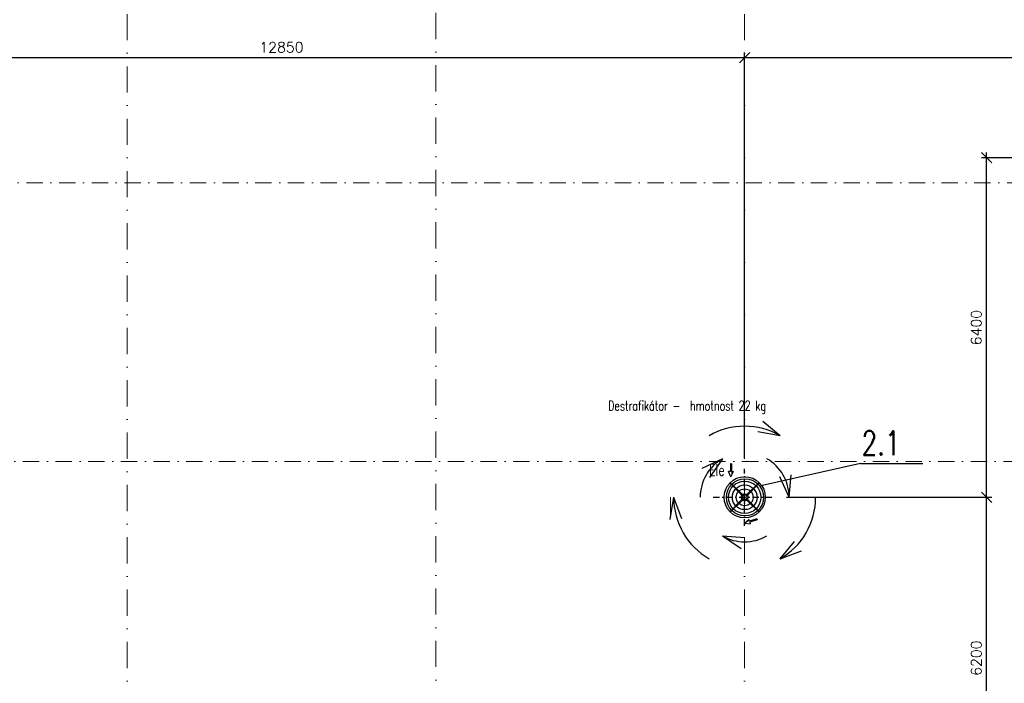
# Model space of a CAD drawing. Header units: millimetres. Extents: x -746391 to 410178, y -169697 to 100555.
# Tile 95 of 179: x 39914 to 59045, y 29286 to 42172. Entities that reach past the tile are written whole.
import ezdxf
from ezdxf.enums import TextEntityAlignment as Align

# ---------------------------------------------------------------- set-up
doc = ezdxf.new("R2010")
doc.units = ezdxf.units.MM
for name, pattern in [('CENTERX2', [101.6, 63.5, -12.7, 12.7, -12.7]), ('DASHDOT', [25.4, 12.7, -6.35, 0, -6.35]), ('ČERCHOVANÁ', [25.4, 12.7, -6.35, 0, -6.35])]:
    doc.linetypes.add(name, pattern=pattern)
doc.layers.get('0').update_dxf_attribs({"color": 9})
doc.layers.get('Defpoints').update_dxf_attribs({"color": 9})
for name, color, linetype, lineweight in [('A99_N_kce-nad-vid', 9, 'DASHDOT', 5), ('A99_N_osy', 9, 'CENTERX2', 9), ('ELITURBO', 7, 'Continuous', 15), ('VZT-KOTY', 2, 'Continuous', 25)]:
    doc.layers.add(name, color=color, linetype=linetype, lineweight=lineweight)
for name, color, linetype in [('VZT-KÓTY', 2, 'Continuous'), ('VZT-POZICE', 6, 'Continuous'), ('VZT-PŘÍOD-OSY', 1, 'ČERCHOVANÁ'), ('VZT-PŘÍVOD-TENKÉ', 4, 'Continuous'), ('VZT-PŘÍVOD-VÝKON', 2, 'Continuous'), ('VZT-PŘÍVOD-ZAŘÍZENÍ', 3, 'Continuous'), ('VZT-ZAŘ', 3, 'Continuous')]:
    doc.layers.add(name, color=color, linetype=linetype)
doc.styles.add('PITSIMP8', font='pitsimp8')
doc.styles.add('RomanS', font='romans.shx')
doc.dimstyles.new('VZT100', dxfattribs={"dimscale": 100, "dimtxt": 2, "dimasz": 2, "dimexe": 1, "dimexo": 2, "dimgap": 1, "dimtad": 1, "dimtoh": 1, "dimdec": 0, "dimzin": 0, "dimdsep": 46, "dimtxsty": 'RomanS', "dimblk": 'OBLIQUE', "dimcen": 1, "dimdle": 1, "dimclrd": 256, "dimclre": 256, "dimclrt": 256, "dimadec": 0, "dimazin": 0, "dimtfac": 1, "dimtdec": 0, "dimtmove": 2, "dimatfit": 3, "dimldrblk": 'OBLIQUE', "dimfxl": 1, "dimtolj": 1, "dimtzin": 0, "dimarcsym": 0})

# ---------------------------------------------------------------- blocks, each defined once
blk = doc.blocks.new('2dluk097')
at = {"color": 0, "linetype": 'ByBlock'}
for p, q in [((-0.052, 0.5), (-0.052, -0.1)), ((-0.052, 0.5), (0.052, 0.5)), ((0.052, 0.5), (0.052, -0.1))]:
    blk.add_line(p, q, dxfattribs=at)
for p, q in [((-0.052, -0.1), (-0.231, -0.1)), ((0, -0.5), (-0.231, -0.1)), ((0, -0.5), (0.231, -0.1)), ((0.052, -0.1), (0.231, -0.1))]:
    blk.add_line(p, q)
for points in [[(-0.052, 0.5), (0.052, 0.5), (-0.052, -0.1), (0.052, -0.1)], [(-0.231, -0.1), (0, -0.5), (0.052, -0.1), (-0.052, -0.1)], [(-0.052, -0.1), (0.231, -0.1), (0, -0.5), (-0.052, -0.1)]]:
    blk.add_solid(points)
at = {"linetype": 'ByBlock', "style": 'PITSIMP8', "flags": 9}
for tag, p in [('VOLUMENSTROM', (-0.058, 0.041)), ('RAUM/GRUPPE', (-0.058, 0.161)), ('DRUCK/-STUFE', (-0.058, 0.021)), ('BEZEICHNUNG', (-0.058, 0.181)), ('POS.NR.G-LV', (-0.058, 0.141)), ('ANSCHLUSS', (-0.058, 0.001)), ('KENNUNG', (-0.058, 0.081)), ('LEISTUNG', (-0.058, 0.061)), ('FABRIKAT', (-0.058, 0.121)), ('TYP', (-0.058, 0.101)), ('SPANNUNG/FREQUENZ', (-0.058, -0.119)), ('TEMPERATUR', (-0.058, -0.059)), ('SCHUTZART', (-0.058, -0.099)), ('DREHZAHL', (-0.058, -0.079)), ('GROESSE', (-0.058, -0.019)), ('GEWICHT', (-0.058, -0.139)), ('FREI', (-0.058, -0.159)), ('FREI', (-0.058, -0.179)), ('FREI', (-0.058, -0.199)), ('DN', (-0.058, -0.039))]:
    blk.add_attdef(tag, text='', height=0.01, dxfattribs=at).set_placement(p, align=Align.MIDDLE)
blk = doc.blocks.new('_Oblique')
at = {"color": 0, "linetype": 'ByBlock', "lineweight": -2}
blk.add_line((-0.5, -0.5), (0.5, 0.5), dxfattribs=at)
blk = doc.blocks.new('*D1839')
at = {"layer": 'Defpoints', "color": 0, "linetype": 'Continuous', "lineweight": 18, "ltscale": 0.5}
for p in [(54000, 41436), (36000, 40043), (54000, 33450)]:
    blk.add_point(p, dxfattribs=at)
at = {"layer": 'VZT-KOTY', "linetype": 'Continuous', "lineweight": -2, "ltscale": 0.5, "transparency": 16777216}
for p, q in [((36000, 40243), (36000, 41536)), ((54000, 33650), (54000, 41536)), ((35900, 41436), (54100, 41436))]:
    blk.add_line(p, q, dxfattribs=at)
at = {"layer": 'VZT-KOTY', "linetype": 'Continuous', "lineweight": -2, "ltscale": 0.5, "transparency": 16777216, "xscale": 200, "yscale": 200, "zscale": 200, "rotation": 180}
blk.add_blockref('_Oblique', (36000, 41436), dxfattribs=at)
at = {"layer": 'VZT-KOTY', "linetype": 'Continuous', "lineweight": -2, "ltscale": 0.5, "transparency": 16777216, "xscale": 200, "yscale": 200, "zscale": 200}
blk.add_blockref('_Oblique', (54000, 41436), dxfattribs=at)
at = {"layer": 'VZT-KOTY', "linetype": 'Continuous', "lineweight": 18, "ltscale": 0.5, "transparency": 16777216, "insert": (45000, 41636), "char_height": 200, "attachment_point": 5, "style": 'RomanS'}
blk.add_mtext('\\A1;12850', dxfattribs=at)
blk = doc.blocks.new('*D1840')
at = {"layer": 'Defpoints', "color": 0, "linetype": 'Continuous', "lineweight": 18, "ltscale": 0.5}
for p in [(66000, 41436), (66000, 40043), (54000, 33450)]:
    blk.add_point(p, dxfattribs=at)
at = {"layer": 'VZT-KOTY', "linetype": 'Continuous', "lineweight": -2, "ltscale": 0.5, "transparency": 16777216}
for p, q in [((54000, 33650), (54000, 41536)), ((66000, 40243), (66000, 41536)), ((53900, 41436), (66100, 41436))]:
    blk.add_line(p, q, dxfattribs=at)
at = {"layer": 'VZT-KOTY', "linetype": 'Continuous', "lineweight": -2, "ltscale": 0.5, "transparency": 16777216, "xscale": 200, "yscale": 200, "zscale": 200, "rotation": 180}
blk.add_blockref('_Oblique', (54000, 41436), dxfattribs=at)
at = {"layer": 'VZT-KOTY', "linetype": 'Continuous', "lineweight": -2, "ltscale": 0.5, "transparency": 16777216, "xscale": 200, "yscale": 200, "zscale": 200}
blk.add_blockref('_Oblique', (66000, 41436), dxfattribs=at)
at = {"layer": 'VZT-KOTY', "linetype": 'Continuous', "lineweight": 18, "ltscale": 0.5, "transparency": 16777216, "insert": (60000, 41636), "char_height": 200, "attachment_point": 5, "style": 'RomanS'}
blk.add_mtext('\\A1;12850', dxfattribs=at)
blk = doc.blocks.new('*D1843')
at = {"layer": 'Defpoints', "color": 0, "linetype": 'Continuous', "lineweight": 18, "ltscale": 0.5}
for p in [(55689, 32898), (58701, 32898), (55326, 26650)]:
    blk.add_point(p, dxfattribs=at)
at = {"layer": 'VZT-KOTY', "linetype": 'Continuous', "lineweight": -2, "ltscale": 0.5, "transparency": 16777216}
for p, q in [((58701, 26550), (58701, 32998)), ((55889, 32898), (58801, 32898)), ((55526, 26650), (58801, 26650))]:
    blk.add_line(p, q, dxfattribs=at)
at = {"layer": 'VZT-KOTY', "linetype": 'Continuous', "lineweight": -2, "ltscale": 0.5, "transparency": 16777216, "xscale": 200, "yscale": 200, "zscale": 200}
for p, rotation in [((58701, 32898), 90), ((58701, 26650), 270)]:
    blk.add_blockref('_Oblique', p, dxfattribs=dict(at, rotation=rotation))
at = {"layer": 'VZT-KOTY', "linetype": 'Continuous', "lineweight": 18, "ltscale": 0.5, "transparency": 16777216, "insert": (58501, 29774), "char_height": 200, "attachment_point": 5, "rotation": 90, "style": 'RomanS'}
blk.add_mtext('\\A1;6200', dxfattribs=at)
blk = doc.blocks.new('*D1844')
at = {"layer": 'Defpoints', "color": 0, "linetype": 'Continuous', "lineweight": 18, "ltscale": 0.5}
for p in [(58701, 39491), (65387, 39491), (54613, 32898)]:
    blk.add_point(p, dxfattribs=at)
at = {"layer": 'VZT-KOTY', "linetype": 'Continuous', "lineweight": -2, "ltscale": 0.5, "transparency": 16777216}
for p, q in [((65187, 39491), (58601, 39491)), ((58701, 32798), (58701, 39591)), ((54813, 32898), (58801, 32898))]:
    blk.add_line(p, q, dxfattribs=at)
at = {"layer": 'VZT-KOTY', "linetype": 'Continuous', "lineweight": -2, "ltscale": 0.5, "transparency": 16777216, "xscale": 200, "yscale": 200, "zscale": 200}
for p, rotation in [((58701, 39491), 90), ((58701, 32898), 270)]:
    blk.add_blockref('_Oblique', p, dxfattribs=dict(at, rotation=rotation))
at = {"layer": 'VZT-KOTY', "linetype": 'Continuous', "lineweight": 18, "ltscale": 0.5, "transparency": 16777216, "insert": (58501, 36194), "char_height": 200, "attachment_point": 5, "rotation": 90, "style": 'RomanS'}
blk.add_mtext('\\A1;6400', dxfattribs=at)

msp = doc.modelspace()

# ---------------------------------------------------------------- linework, layer by layer
at = {"layer": 'A99_N_kce-nad-vid', "color": 1, "linetype": 'ČERCHOVANÁ', "lineweight": 9, "ltscale": 25}
msp.add_line((12100, 39005.3), (144450, 39005.3), dxfattribs=at)
msp.add_lwpolyline([(144450, 33594.7), (12100, 33594.7)], dxfattribs=at)
at = {"layer": 'A99_N_osy', "linetype": 'DASHDOT', "ltscale": 40}
for p, q in [((42000, 100200), (42000, -5085)), ((54000, 100200), (54000, -5085))]:
    msp.add_line(p, q, dxfattribs=at)
msp.add_lwpolyline([(48000, 22490), (48000, 84377.5)], dxfattribs=at)
at = {"layer": 'ELITURBO'}
for q in [(52561.3, 32897.8), (52561.3, 32897.8), (52561.3, 32897.8), (52561.3, 32897.8), (52561.3, 32897.8), (52561.3, 32897.8), (52561.3, 32897.8), (52561.3, 32897.8), (52561.3, 32547.8), (52561.3, 32547.8)]:
    msp.add_line((52561.3, 32897.8), q, dxfattribs=at)
at = {"layer": 'VZT-KOTY'}
msp.add_line((56252.2, 33552.2), (54316.2, 33120.1), dxfattribs=at)
at = {"layer": 'VZT-PŘÍOD-OSY', "ltscale": 10}
for p, q in [((54000, 32345.8), (54000, 33449.8)), ((53387, 32897.8), (54613, 32897.8))]:
    msp.add_line(p, q, dxfattribs=at)
at = {"layer": 'VZT-PŘÍVOD-TENKÉ'}
msp.add_line((54281.8, 33173.9), (54268.3, 33160.4), dxfattribs=at)
for centre, radius in [((54000.5, 32897.8), 400.5), ((54005.4, 32897.8), 360.6), ((54000.5, 32897.8), 314.5), ((54000.5, 32897.8), 239.5), ((54270.1, 33167.9), 3.6), ((54270.1, 33167.9), 3.6), ((54000.5, 32897.8), 164.5), ((54000, 32897.8), 68)]:
    msp.add_circle(centre, radius, dxfattribs=at)
for centre, radius, start, end in [((54073.7, 32971.5), 268.4, 44.14607, 45.85391), ((54261.8, 33166.9), 1.2, 315, 135), ((54073.7, 32971.5), 270, 44.15113, 45.84887), ((54269.1, 33159.6), 1.2, 315, 135), ((54278.9, 33176.7), 6.4, 315, 135), ((54278.9, 33176.7), 4, 315.26984, 135.26984)]:
    msp.add_arc(centre, radius, start, end, dxfattribs=at)
at = {"layer": 'VZT-PŘÍVOD-VÝKON'}
for p, q in [((54689.7, 34092.4), (54351.6, 34372.9)), ((54689.7, 34092.4), (54351.6, 34372.9)), ((54689.7, 34092.4), (54256.7, 34166.3)), ((54689.7, 34092.4), (54256.7, 34166.3)), ((53567.6, 33646.7), (53170.6, 33458.6)), ((53567.6, 33646.7), (53170.6, 33458.6)), ((53567.6, 33646.7), (53317.9, 33285.3)), ((53567.6, 33646.7), (53317.9, 33285.3)), ((54864.7, 32897.8), (54682.5, 33297.6)), ((54864.7, 32897.8), (54682.5, 33297.6)), ((54864.7, 32897.8), (54906.8, 33335.1)), ((54864.7, 32897.8), (54906.8, 33335.1)), ((52620.6, 32897.8), (52546.7, 32464.8)), ((52620.6, 32897.8), (52546.7, 32464.8)), ((52620.6, 32897.8), (52773.1, 32485.8)), ((52620.6, 32897.8), (52773.1, 32485.8)), ((53568, 32148.8), (54006.1, 32116.5)), ((53568, 32148.8), (53931.3, 31901.7)), ((53568, 32148.8), (53931.3, 31901.7)), ((53568, 32148.8), (54006.1, 32116.5)), ((54689.7, 31703.2), (54970.2, 32041.3)), ((54689.7, 31703.2), (54970.2, 32041.3)), ((54689.7, 31703.2), (55101.7, 31855.7)), ((54689.7, 31703.2), (55101.7, 31855.7))]:
    msp.add_line(p, q, dxfattribs=at)
for radius, start, end in [(1379.4, 60, 120), (1379.4, 60, 120), (864.7, 120, 180), (864.7, 120, 180), (864.7, 0, 60), (864.7, 0, 60), (1379.4, 180, 240), (1379.4, 180, 240), (1379.4, 300, 0), (1379.4, 300, 0), (864.7, 240, 300), (864.7, 240, 300)]:
    msp.add_arc((54000, 32897.8), radius, start, end, dxfattribs=at)
at = {"layer": 'VZT-PŘÍVOD-ZAŘÍZENÍ', "linetype": 'ByBlock'}
for p, q in [((53716.5, 33172.2), (53947.6, 32941.2)), ((53949.2, 32943), (53718.3, 33173.9)), ((53723.9, 33179.6), (53737.4, 33166.1)), ((53956.7, 32950.2), (53725.6, 33181.3)), ((53737.4, 33166.1), (53954.8, 32948.6)), ((54274.4, 33181.3), (54043.3, 32950.2)), ((54045.2, 32948.6), (54276.1, 33179.5)), ((54268.3, 33160.4), (54050.8, 32943)), ((54052.4, 32941.2), (54283.5, 33172.2)), ((53947.6, 32854.5), (53716.5, 32623.4)), ((53954.8, 32847), (53723.9, 32616.1)), ((53725.6, 32614.4), (53956.7, 32845.4)), ((53731.7, 32635.2), (53949.2, 32852.6)), ((54024, 32856.2), (53976, 32856.2)), ((53980, 32856.2), (53980, 32835.5)), ((53980, 32835.5), (53996, 32835.5)), ((53996, 32835.5), (53996, 32856.2)), ((54004, 32856.2), (54004, 32835.5)), ((54004, 32835.5), (54020, 32835.5)), ((54020, 32835.5), (54020, 32856.2)), ((54043.3, 32845.4), (54274.4, 32614.4)), ((54262.6, 32629.5), (54045.2, 32847)), ((54050.8, 32852.6), (54281.7, 32621.7)), ((54283.5, 32623.4), (54052.4, 32854.5)), ((53718.2, 32621.7), (53731.7, 32635.2)), ((54276.1, 32616), (54262.6, 32629.5))]:
    msp.add_line(p, q, dxfattribs=at)
for centre in [(53729.9, 33167.9), (53729.9, 33167.9), (53729.9, 32627.7), (53729.9, 32627.7), (54270.1, 32627.7), (54270.1, 32627.7)]:
    msp.add_circle(centre, 3.6, dxfattribs=at)
for centre, radius, start, end in [((53721.1, 33176.7), 6.4, 44.99999, 224.99999), ((53721.1, 33176.7), 4, 45.26984, 225.26984), ((53730.9, 33159.6), 1.2, 44.99999, 224.99999), ((53926.3, 32971.5), 270, 134.15113, 135.84886), ((53926.3, 32971.5), 268.4, 134.14607, 135.85391), ((53738.2, 33166.9), 1.2, 44.99999, 224.99999), ((54000, 32897.8), 48, 300.00015, 180), ((54000, 32897.8), 48, 180, 240.00015), ((53721.1, 32618.9), 6.4, 135, 315), ((53721.1, 32618.9), 4, 135.26984, 315.26984), ((53730.9, 32636), 1.2, 135, 315), ((53926.3, 32824.1), 270, 224.15113, 225.84887), ((53926.3, 32824.1), 268.4, 224.14607, 225.85391), ((53738.2, 32628.7), 1.2, 135, 315), ((54073.7, 32824.1), 268.4, 314.14607, 315.85391), ((54261.8, 32628.7), 1.2, 225, 45), ((54073.7, 32824.1), 270, 314.15113, 315.84886), ((54269.1, 32636), 1.2, 225, 45), ((54278.9, 32618.9), 6.4, 225, 45), ((54278.9, 32618.9), 4, 225.26984, 45.26984)]:
    msp.add_arc(centre, radius, start, end, dxfattribs=at)
at = {"layer": 'VZT-ZAŘ'}
msp.add_line((56252.2, 33552.2), (57458.9, 33552.2), dxfattribs=at)

# ---------------------------------------------------------------- block references
at = {"layer": 'VZT-KÓTY', "xscale": -200, "yscale": 250, "zscale": 160}
msp.add_blockref('2dluk097', (53734.4, 33421.6), dxfattribs=at)
at = {"layer": 'VZT-KÓTY', "xscale": 200, "yscale": 250, "zscale": 160, "rotation": 286.5002035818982}
msp.add_blockref('2dluk097', (54119.9, 32432.8), dxfattribs=at)

# ---------------------------------------------------------------- texts
at = {"layer": 'VZT-KÓTY', "style": 'RomanS', "width": 0.7}
msp.add_text('Ele', height=223.12, dxfattribs=at).set_placement((53307.9, 33316.7))
at = {"layer": 'VZT-POZICE', "linetype": 'Continuous', "style": 'RomanS', "width": 0.75}
msp.add_text('2.1', height=470.25, rotation=0, dxfattribs=at).set_placement((56272.2, 33716.8))
at = {"layer": 'VZT-PŘÍVOD-VÝKON', "style": 'RomanS', "width": 0.7}
msp.add_text('Destrafikátor -  hmotnost 22 kg', height=193.375, dxfattribs=at).set_placement((52883.1, 34580.3), align=Align.CENTER)

# ---------------------------------------------------------------- dimensions: what is measured, and where the dimension line sits
at = {"layer": 'VZT-KOTY', "linetype": 'Continuous', "lineweight": 18, "ltscale": 0.5}
for base, p1, p2, picture, middle in [((54000, 41436), (36000, 40042.7), (54000, 33449.8), '*D1839', (45000, 41636)), ((66000, 41436), (54000, 33449.8), (66000, 40042.7), '*D1840', (60000, 41636))]:
    dim = msp.add_linear_dim(base=base, p1=p1, p2=p2, text='12850', dimstyle='VZT100', dxfattribs=at)
    dim.commit()
    dim.dimension.update_dxf_attribs({"geometry": picture, "text_midpoint": middle})
for base, p1, p2, text, picture, middle in [((58701.2, 39490.7), (54613, 32897.8), (65387, 39490.7), '6400', '*D1844', (58501.2, 36194.3)), ((58701.2, 32897.8), (55325.7, 26650), (55688.7, 32897.8), '6200', '*D1843', (58501.2, 29773.9))]:
    dim = msp.add_linear_dim(base=base, p1=p1, p2=p2, angle=90, text=text, dimstyle='VZT100', dxfattribs=at)
    dim.commit()
    dim.dimension.update_dxf_attribs({"geometry": picture, "text_midpoint": middle})

doc.saveas('drawing.dxf')
